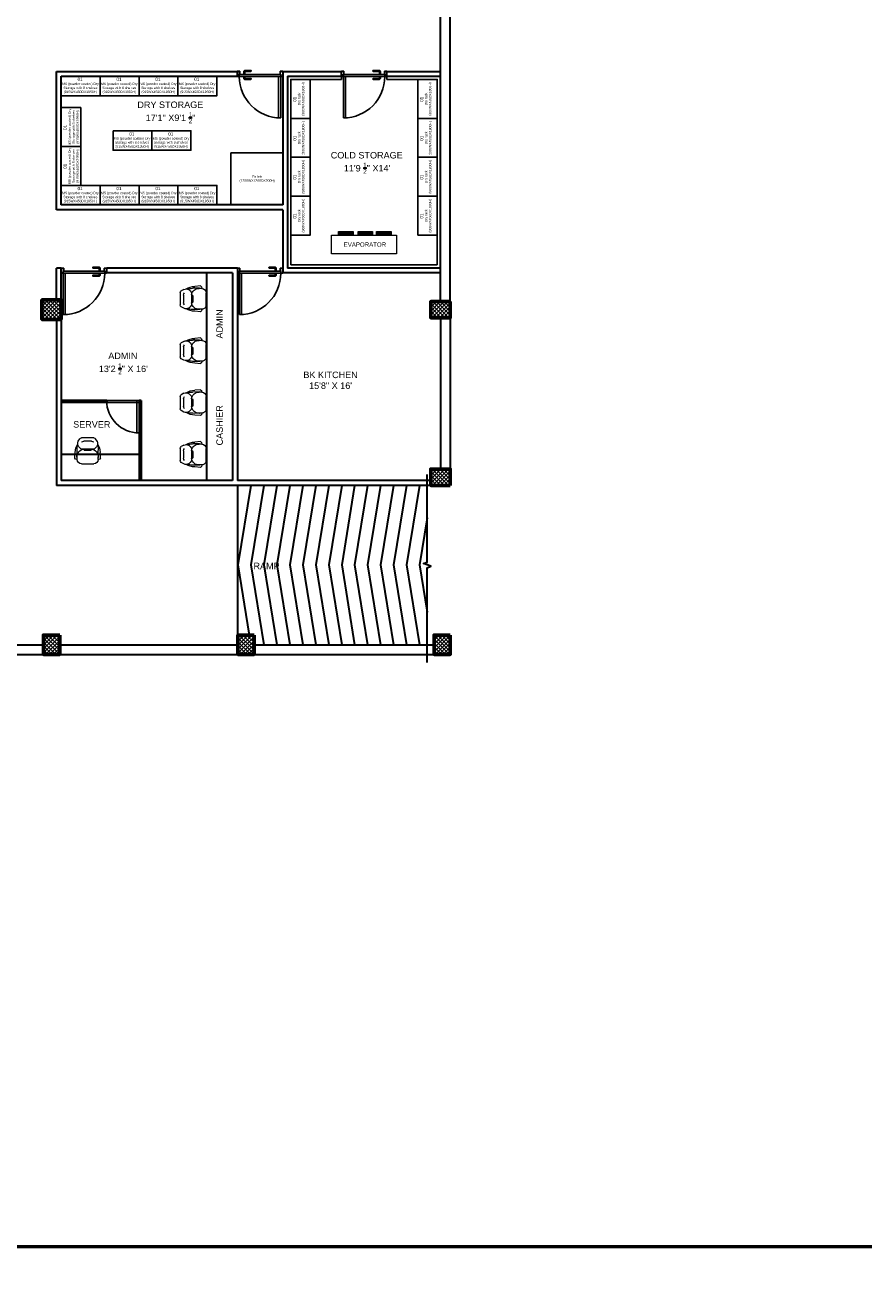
# Model space of a CAD drawing. Header units: inches. Extents: x 704 to 259546, y -107711 to 151004.
# Tile 11 of 256: x 127860 to 128636, y 18268 to 19439. Entities that reach past the tile are written whole.
import ezdxf
from ezdxf.enums import TextEntityAlignment as Align

# ---------------------------------------------------------------- set-up
doc = ezdxf.new("R2010")
doc.units = ezdxf.units.IN
doc.header["$MEASUREMENT"] = 0
for name, pattern in [('AP0200000$0$AP0500G00$0$1', [0]), ('DASHED', [19.05, 12.7, -6.35]), ('DASHED2', [0.375, 0.25, -0.125]), ('HIDDEN2', [0.1875, 0.125, -0.0625])]:
    doc.linetypes.add(name, pattern=pattern)
for name, color, linetype, lineweight in [('0-PIPE SUPPORT', 7, 'Continuous', 0), ('00-ABM  CWS', 200, 'AP0200000$0$AP0500G00$0$1', 0), ('00-GRIDTEXT', 1, 'Continuous', 13), ('EQUIP DIM', 8, 'Continuous', 0), ('EQUIPMENT', 3, 'Continuous', 25), ('kitchen equipment', 3, 'Continuous', 15), ('PD_BRICK WALL_115', 134, 'Continuous', 30), ('PD_COLUMN', 2, 'Continuous', 60), ('PD_DOOR', 42, 'Continuous', 25), ('PD_ELEVATION_03', 80, 'Continuous', 25), ('PD_FURNITURE_LOOSE', 20, 'Continuous', 18), ('PD_HATCH', 45, 'Continuous', 9), ('PP-Waste Pipe', 3, 'Continuous', 25)]:
    doc.layers.add(name, color=color, linetype=linetype, lineweight=lineweight)
for name, color, linetype in [('PD_025_TEXT', 61, 'Continuous'), ('PP BALL VALVE', 7, 'Continuous'), ('PP--DIM', 7, 'Continuous')]:
    doc.layers.add(name, color=color, linetype=linetype)
doc.styles.add('Arial', font='GOTHIC.TTF')
doc.styles.add('DIM_FONT', font='times.ttf', dxfattribs={"width": 0.8})
doc.styles.get("Standard").update_dxf_attribs({"font": 'arial.ttf', "height": 6})
pattern_1 = [(45, (272580.633, 45574.4226), (-1.767766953, 1.767766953), []), (135, (272580.633, 45574.4226), (-1.767766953, -1.767766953), [])]

# ---------------------------------------------------------------- blocks, each defined once
blk = doc.blocks.new('door 1')
at = {"layer": 'PD_DOOR', "color": 8}
for p, q in [((159756, 15338), (159696, 15338)), ((159696, 15338), (159696, 15313)), ((159696, 15313), (159696, 15338)), ((159696, 15338), (159756, 15338)), ((159696, 15213), (159696, 15338)), ((159698, 15313), (159698, 15336)), ((159698, 15336), (159754, 15336)), ((159754, 15336), (159698, 15336)), ((159698, 15336), (159698, 15313)), ((159754, 15336), (159754, 15268)), ((159754, 15268), (159754, 15336)), ((159756, 15266), (159756, 15338)), ((159756, 15338), (159756, 15266)), ((160473, 15356), (160473, 15360)), ((160473, 15360), (160473, 15356)), ((160603, 15360), (160473, 15360)), ((160473, 15360), (160473, 15336)), ((160473, 15360), (160473, 15360)), ((160473, 15335), (160473, 15360)), ((160473, 15335), (160473, 15339)), ((160473, 15339), (160473, 15335)), ((160473, 15336), (160473, 15335)), ((160473, 15335), (160603, 15335)), ((160796, 15338), (160736, 15338)), ((160736, 15338), (160736, 15266)), ((160736, 15266), (160736, 15338)), ((160736, 15338), (160796, 15338)), ((160738, 15268), (160738, 15336)), ((160738, 15336), (160794, 15336)), ((160794, 15336), (160738, 15336)), ((160738, 15336), (160738, 15268)), ((160794, 15336), (160794, 15313)), ((160794, 15313), (160794, 15336)), ((160796, 15313), (160796, 15338)), ((160796, 15338), (160796, 15313)), ((160796, 15338), (160796, 15213)), ((159696, 15313), (159698, 15313)), ((159698, 15313), (159696, 15313)), ((159698, 15238), (159696, 15238)), ((159696, 15238), (159696, 15213)), ((159696, 15213), (159696, 15238)), ((159696, 15238), (159698, 15238)), ((159696, 15213), (159741, 15213)), ((159741, 15213), (159696, 15213)), ((159696, 15213), (159744, 15213)), ((159744, 15213), (159696, 15213)), ((159698, 15215), (159698, 15238)), ((159698, 15238), (159698, 15215)), ((159739, 15215), (159698, 15215)), ((159698, 15215), (159739, 15215)), ((159754, 15268), (159739, 15268)), ((159739, 15268), (159739, 15215)), ((159739, 15215), (159739, 15268)), ((159739, 15268), (159754, 15268)), ((159741, 15213), (159741, 15266)), ((159741, 15266), (159756, 15266)), ((159756, 15266), (159741, 15266)), ((159741, 15266), (159741, 15213)), ((160748, 15263), (159744, 15263)), ((159744, 15263), (159744, 15213)), ((160748, 15263), (159744, 15263)), ((159744, 15263), (159744, 15213)), ((159794, 15213), (159744, 15213)), ((159744, 15213), (159744, 14209)), ((159744, 15213), (160748, 15213)), ((159744, 15213), (159794, 15213)), ((159744, 15213), (159794, 15213)), ((159794, 15213), (159744, 15213)), ((159794, 14209), (159794, 15213)), ((159794, 15213), (160748, 15213)), ((159794, 15213), (160748, 15213)), ((160748, 15213), (159794, 15213)), ((160473, 15165), (160473, 15161)), ((160473, 15161), (160473, 15165)), ((160603, 15165), (160473, 15165)), ((160473, 15165), (160473, 15141)), ((160473, 15165), (160473, 15165)), ((160473, 15140), (160473, 15165)), ((160473, 15144), (160473, 15140)), ((160473, 15140), (160473, 15144)), ((160473, 15141), (160473, 15140)), ((160473, 15140), (160603, 15140)), ((160605, 15273), (160605, 15263)), ((160622, 15273), (160605, 15273)), ((160605, 15273), (160622, 15273)), ((160650, 15263), (160605, 15263)), ((160605, 15263), (160650, 15263)), ((160605, 15213), (160605, 15203)), ((160605, 15213), (160650, 15213)), ((160639, 15213), (160605, 15213)), ((160605, 15203), (160650, 15203)), ((160650, 15203), (160605, 15203)), ((160615, 15323), (160615, 15273)), ((160640, 15273), (160615, 15273)), ((160615, 15273), (160622, 15273)), ((160615, 15203), (160615, 15178)), ((160615, 15203), (160640, 15203)), ((160640, 15203), (160615, 15203)), ((160618, 15268), (160618, 15263)), ((160638, 15268), (160618, 15268)), ((160618, 15268), (160638, 15268)), ((160638, 15263), (160618, 15263)), ((160618, 15263), (160638, 15263)), ((160618, 15213), (160618, 15208)), ((160618, 15213), (160638, 15213)), ((160618, 15213), (160618, 15213)), ((160638, 15213), (160618, 15213)), ((160618, 15208), (160638, 15208)), ((160638, 15208), (160618, 15208)), ((160622, 15273), (160625, 15273)), ((160625, 15273), (160628, 15273)), ((160628, 15273), (160631, 15273)), ((160628, 15273), (160650, 15273)), ((160631, 15273), (160634, 15273)), ((160634, 15273), (160640, 15273)), ((160650, 15273), (160634, 15273)), ((160638, 15263), (160638, 15268)), ((160638, 15208), (160638, 15213)), ((160650, 15213), (160639, 15213)), ((160640, 15273), (160640, 15323)), ((160640, 15178), (160640, 15203)), ((160650, 15263), (160650, 15273)), ((160650, 15203), (160650, 15213)), ((160736, 15266), (160751, 15266)), ((160751, 15266), (160736, 15266)), ((160753, 15268), (160738, 15268)), ((160738, 15268), (160753, 15268)), ((160748, 15213), (160748, 15263)), ((160748, 15263), (160748, 15213)), ((160748, 15213), (160796, 15213)), ((160796, 15213), (160748, 15213)), ((160751, 15266), (160751, 15213)), ((160751, 15213), (160751, 15266)), ((160751, 15213), (160796, 15213)), ((160796, 15213), (160751, 15213)), ((160753, 15215), (160753, 15268)), ((160753, 15268), (160753, 15215)), ((160794, 15215), (160753, 15215)), ((160753, 15215), (160794, 15215)), ((160794, 15313), (160796, 15313)), ((160796, 15313), (160794, 15313)), ((160796, 15238), (160794, 15238)), ((160794, 15238), (160794, 15215)), ((160794, 15215), (160794, 15238)), ((160794, 15238), (160796, 15238)), ((160796, 15213), (160796, 15238)), ((160796, 15238), (160796, 15213)), ((159744, 14209), (159794, 14209))]:
    blk.add_line(p, q, dxfattribs=at)
at = {"layer": 'PD_DOOR', "color": 8, "flags": 128}
for points in [[(160460, 15348), (160460, 15348), (160460, 15349), (160461, 15349), (160461, 15350), (160461, 15350), (160461, 15351), (160461, 15351), (160461, 15352), (160461, 15352), (160461, 15353), (160462, 15353), (160462, 15353), (160462, 15354), (160462, 15354), (160463, 15355), (160463, 15355), (160463, 15356), (160464, 15356), (160464, 15356), (160464, 15357), (160465, 15357), (160465, 15357), (160465, 15358), (160466, 15358), (160466, 15358), (160467, 15358), (160467, 15359), (160467, 15359), (160468, 15359), (160468, 15359), (160469, 15359), (160469, 15360), (160470, 15360), (160470, 15360), (160471, 15360), (160471, 15360), (160472, 15360), (160472, 15360), (160473, 15360), (160473, 15360)], [(160473, 15335), (160472, 15335), (160472, 15335), (160471, 15335), (160471, 15335), (160470, 15335), (160470, 15336), (160469, 15336), (160469, 15336), (160469, 15336), (160468, 15336), (160468, 15336), (160467, 15337), (160467, 15337), (160466, 15337), (160466, 15337), (160465, 15338), (160465, 15338), (160465, 15338), (160464, 15339), (160464, 15339), (160464, 15339), (160463, 15340), (160463, 15340), (160463, 15340), (160462, 15341), (160462, 15341), (160462, 15342), (160462, 15342), (160461, 15343), (160461, 15343), (160461, 15344), (160461, 15344), (160461, 15345), (160461, 15345), (160461, 15346), (160461, 15346), (160460, 15347), (160460, 15347), (160460, 15348), (160460, 15348)], [(160640, 15323), (160640, 15324), (160640, 15326), (160640, 15327), (160640, 15329), (160640, 15330), (160639, 15332), (160639, 15333), (160639, 15334), (160638, 15336), (160637, 15337), (160637, 15339), (160636, 15340), (160635, 15341), (160635, 15343), (160634, 15344), (160633, 15345), (160632, 15346), (160631, 15347), (160630, 15348), (160629, 15350), (160628, 15351), (160627, 15352), (160626, 15352), (160624, 15353), (160623, 15354), (160622, 15355), (160621, 15356), (160619, 15356), (160618, 15357), (160617, 15358), (160615, 15358), (160614, 15359), (160612, 15359), (160611, 15359), (160609, 15360), (160608, 15360), (160606, 15360), (160605, 15360), (160603, 15360), (160603, 15360)], [(160603, 15335), (160603, 15335), (160604, 15335), (160604, 15335), (160605, 15335), (160605, 15335), (160606, 15335), (160606, 15335), (160607, 15335), (160607, 15334), (160608, 15334), (160608, 15334), (160609, 15334), (160609, 15333), (160610, 15333), (160610, 15333), (160610, 15333), (160611, 15332), (160611, 15332), (160612, 15332), (160612, 15331), (160612, 15331), (160613, 15331), (160613, 15330), (160613, 15330), (160613, 15329), (160614, 15329), (160614, 15329), (160614, 15328), (160614, 15328), (160615, 15327), (160615, 15327), (160615, 15326), (160615, 15326), (160615, 15325), (160615, 15325), (160615, 15324), (160615, 15324), (160615, 15323), (160615, 15323), (160615, 15323)], [(160460, 15153), (160460, 15153), (160460, 15154), (160461, 15154), (160461, 15155), (160461, 15155), (160461, 15156), (160461, 15156), (160461, 15157), (160461, 15157), (160461, 15158), (160462, 15158), (160462, 15158), (160462, 15159), (160462, 15159), (160463, 15160), (160463, 15160), (160463, 15161), (160464, 15161), (160464, 15161), (160464, 15162), (160465, 15162), (160465, 15162), (160465, 15163), (160466, 15163), (160466, 15163), (160467, 15163), (160467, 15164), (160467, 15164), (160468, 15164), (160468, 15164), (160469, 15164), (160469, 15165), (160470, 15165), (160470, 15165), (160471, 15165), (160471, 15165), (160472, 15165), (160472, 15165), (160473, 15165), (160473, 15165)], [(160473, 15140), (160472, 15140), (160472, 15140), (160471, 15140), (160471, 15140), (160470, 15140), (160470, 15141), (160469, 15141), (160469, 15141), (160469, 15141), (160468, 15141), (160468, 15141), (160467, 15142), (160467, 15142), (160466, 15142), (160466, 15142), (160465, 15143), (160465, 15143), (160465, 15143), (160464, 15144), (160464, 15144), (160464, 15144), (160463, 15145), (160463, 15145), (160463, 15145), (160462, 15146), (160462, 15146), (160462, 15147), (160462, 15147), (160461, 15148), (160461, 15148), (160461, 15149), (160461, 15149), (160461, 15150), (160461, 15150), (160461, 15151), (160461, 15151), (160460, 15152), (160460, 15152), (160460, 15153), (160460, 15153)], [(160603, 15140), (160604, 15140), (160606, 15140), (160607, 15140), (160609, 15141), (160610, 15141), (160612, 15141), (160613, 15142), (160615, 15142), (160616, 15143), (160618, 15143), (160619, 15144), (160620, 15144), (160622, 15145), (160623, 15146), (160624, 15147), (160625, 15148), (160627, 15148), (160628, 15149), (160629, 15150), (160630, 15152), (160631, 15153), (160632, 15154), (160633, 15155), (160634, 15156), (160634, 15157), (160635, 15159), (160636, 15160), (160637, 15161), (160637, 15163), (160638, 15164), (160638, 15165), (160639, 15167), (160639, 15168), (160640, 15170), (160640, 15171), (160640, 15173), (160640, 15174), (160640, 15176), (160640, 15177), (160640, 15178)], [(160615, 15178), (160615, 15177), (160615, 15177), (160615, 15176), (160615, 15176), (160615, 15175), (160615, 15175), (160615, 15174), (160615, 15174), (160615, 15173), (160614, 15173), (160614, 15172), (160614, 15172), (160614, 15171), (160614, 15171), (160613, 15171), (160613, 15170), (160613, 15170), (160612, 15169), (160612, 15169), (160612, 15169), (160611, 15168), (160611, 15168), (160611, 15168), (160610, 15167), (160610, 15167), (160609, 15167), (160609, 15167), (160608, 15166), (160608, 15166), (160607, 15166), (160607, 15166), (160607, 15166), (160606, 15166), (160606, 15165), (160605, 15165), (160605, 15165), (160604, 15165), (160604, 15165), (160603, 15165), (160603, 15165)]]:
    blk.add_lwpolyline(points, dxfattribs=at)
at = {"layer": 'PD_DOOR', "color": 8}
blk.add_arc((159744, 15213), 1004, 270, 0, dxfattribs=at)
blk = doc.blocks.new('DOOR1')
at = {"color": 8, "xscale": 0.03818181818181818, "yscale": 0.03818181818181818, "zscale": 0.03818181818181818, "rotation": 90}
blk.add_blockref('door 1', (-2370.9, -8406.7), dxfattribs=at)
blk = doc.blocks.new('ABC456')
at = {"color": 8}
for points in [[(0, 119), (36, 119), (36, 101), (0, 101)], [(36, 119), (72, 119), (72, 101), (36, 101)], [(72, 119), (108, 119), (108, 101), (72, 101)], [(108, 119), (144, 119), (144, 101), (108, 101)], [(0, 54), (0, 90), (18, 90), (18, 54)], [(47.9, 68.5), (83.9, 68.5), (83.9, 50.5), (47.9, 50.5)], [(83.9, 68.5), (119.9, 68.5), (119.9, 50.5), (83.9, 50.5)], [(0, 18), (0, 54), (18, 54), (18, 18)], [(157, 48), (205, 48), (205, 0), (157, 0)], [(0, 18), (36, 18), (36, 0), (0, 0)], [(36, 18), (72, 18), (72, 0), (36, 0)], [(72, 18), (108, 18), (108, 0), (72, 0)], [(108, 18), (144, 18), (144, 0), (108, 0)]]:
    blk.add_lwpolyline(points, close=True, dxfattribs=at)
at = {"layer": '00-GRIDTEXT', "color": 8, "ltscale": 50, "style": 'Arial'}
for p in [(17.4, 116.1), (53.4, 116.1), (89.4, 116.1), (125.4, 116.1), (65.3, 65.6), (101.3, 65.6), (17.4, 15.1), (53.4, 15.1), (89.4, 15.1), (125.4, 15.1)]:
    blk.add_text('01', height=3.02, dxfattribs=at).set_placement(p, align=Align.MIDDLE_CENTER)
for p in [(3.5, 71.6), (3.5, 35.6)]:
    blk.add_text('01', height=3.02, rotation=90, dxfattribs=at).set_placement(p, align=Align.MIDDLE_CENTER)
at = {"layer": 'EQUIP DIM', "color": 8, "char_height": 1.83, "width": 35.93, "attachment_point": 1}
for s, insert in [('\\pi1.167;{\\H1.2222x;\\C256;MS (powder coated) Dry \\P\\pi2.3797;Storage with 8 shelves \\P\\pi2.5742;(915WX450DX1950H)}', (-0.4, 113.1)), ('\\pi1.167;{\\H1.2222x;\\C256;MS (powder coated) Dry \\P\\pi2.3797;Storage with 8 shelves \\P\\pi2.5742;(915WX450DX1950H)}', (35.6, 113.1)), ('\\pi1.167;{\\H1.2222x;\\C256;MS (powder coated) Dry \\P\\pi2.3797;Storage with 8 shelves \\P\\pi2.5742;(915WX450DX1950H)}', (71.6, 113.1)), ('\\pi1.167;{\\H1.2222x;\\C256;MS (powder coated) Dry \\P\\pi2.3797;Storage with 8 shelves \\P\\pi2.5742;(915WX450DX1950H)}', (107.6, 113.1)), ('\\pi1.167;{\\H1.2222x;\\C256;MS (powder coated) Dry \\P\\pi2.3797;Storage with 8 shelves \\P\\pi2.5742;(915WX450DX1950H)}', (47.4, 62.6)), ('\\pi1.167;{\\H1.2222x;\\C256;MS (powder coated) Dry \\P\\pi2.3797;Storage with 8 shelves \\P\\pi2.5742;(915WX450DX1950H)}', (83.4, 62.6)), ('\\pi13.457;{\\H1.2222x;\\C256;Pallets\\P\\pi1.7057;(1200WX1200DX200H)}', (163.2, 27.3)), ('\\pi1.167;{\\H1.2222x;\\C256;MS (powder coated) Dry \\P\\pi2.3797;Storage with 8 shelves \\P\\pi2.5742;(915WX450DX1950H)}', (-0.4, 12.1)), ('\\pi1.167;{\\H1.2222x;\\C256;MS (powder coated) Dry \\P\\pi2.3797;Storage with 8 shelves \\P\\pi2.5742;(915WX450DX1950H)}', (35.6, 12.1)), ('\\pi1.167;{\\H1.2222x;\\C256;MS (powder coated) Dry \\P\\pi2.3797;Storage with 8 shelves \\P\\pi2.5742;(915WX450DX1950H)}', (71.6, 12.1)), ('\\pi1.167;{\\H1.2222x;\\C256;MS (powder coated) Dry \\P\\pi2.3797;Storage with 8 shelves \\P\\pi2.5742;(915WX450DX1950H)}', (107.6, 12.1))]:
    blk.add_mtext(s, dxfattribs=dict(at, insert=insert))
at = {"layer": 'EQUIP DIM', "color": 8, "char_height": 1.83, "width": 35.93, "attachment_point": 1, "rotation": 90}
for insert in [(6.5, 53.8), (6.5, 17.8)]:
    blk.add_mtext('\\pi1.167;{\\H1.2222x;\\C256;MS (powder coated) Dry \\P\\pi2.3797;Storage with 8 shelves \\P\\pi2.5742;(915WX450DX1950H)}', dxfattribs=dict(at, insert=insert))
blk = doc.blocks.new('A$C0BC649BA')
at = {"linetype": 'ByBlock', "lineweight": 0, "ltscale": 10, "transparency": 33554687}
h = blk.add_hatch(dxfattribs=at)
h.set_pattern_fill('PLAST', color=8, scale=100, angle=-360)
h.set_pattern_definition([(2e-12, (-449297.5, -62761.5), (-1e-12, 25), []), (2e-12, (-449297.5, -62758.375), (-1e-12, 25), []), (2e-12, (-449297.5, -62755.25), (-1e-12, 25), [])])
h.paths.add_polyline_path([(158, 512), (158, 427), (490, 427), (490, 512)])
h.paths.add_polyline_path([(606, 512), (606, 427), (937, 427), (937, 512)])
at = {"linetype": 'DASHED', "lineweight": 0, "ltscale": 10, "transparency": 33554687}
h = blk.add_hatch(dxfattribs=at)
h.set_pattern_fill('PLAST', color=8, scale=100, angle=-360)
h.set_pattern_definition([(2e-12, (321186.498, 26368), (-1e-12, 25), []), (2e-12, (321186.498, 26371.126), (-1e-12, 25), []), (2e-12, (321186.498, 26374.25), (-1e-12, 25), [])])
h.paths.add_polyline_path([(1358, 427), (1358, 512), (1026, 512), (1026, 427)])
at = {"color": 8, "linetype": 'ByBlock', "lineweight": 0, "ltscale": 10}
for points in [[(0, 0), (0, 427), (1482, 427), (1482, 0)], [(158, 427), (158, 512), (490, 512), (490, 427)], [(606, 427), (606, 512), (937, 512), (937, 427)], [(1026, 427), (1026, 512), (1358, 512), (1358, 427)]]:
    blk.add_lwpolyline(points, close=True, dxfattribs=at)
at = {"color": 8, "lineweight": 0}
blk.add_text('EVAPORATOR   ', height=100, rotation=360, dxfattribs=at).set_placement((275, 161))
blk = doc.blocks.new('ABC476')
at = {"color": 8}
for points in [[(-67.8, 125.3), (-67.8, 161.3), (-49.8, 161.3), (-49.8, 125.3)], [(49.8, 125.3), (49.8, 161.3), (67.8, 161.3), (67.8, 125.3)], [(-67.8, 89.3), (-67.8, 125.3), (-49.8, 125.3), (-49.8, 89.3)], [(49.8, 89.3), (49.8, 125.3), (67.8, 125.3), (67.8, 89.3)], [(-67.8, 53.3), (-67.8, 89.3), (-49.8, 89.3), (-49.8, 53.3)], [(49.8, 53.3), (49.8, 89.3), (67.8, 89.3), (67.8, 53.3)], [(-67.8, 17.3), (-67.8, 53.3), (-49.8, 53.3), (-49.8, 17.3)], [(49.8, 17.3), (49.8, 53.3), (67.8, 53.3), (67.8, 17.3)]]:
    blk.add_lwpolyline(points, close=True, dxfattribs=at)
at = {"color": 8, "xscale": 0.04049949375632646, "yscale": 0.04049949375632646, "zscale": 0.04049949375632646}
blk.add_blockref('A$C0BC649BA', (-30, 0), dxfattribs=at)
at = {"layer": '00-GRIDTEXT', "color": 8, "ltscale": 50, "style": 'Arial'}
for p in [(-64.2, 142.9), (53.3, 142.9), (-64.2, 106.9), (53.3, 106.9), (-64.2, 70.9), (53.3, 70.9), (-64.2, 34.9), (53.3, 34.9)]:
    blk.add_text('01', height=3.02, rotation=90, dxfattribs=at).set_placement(p, align=Align.MIDDLE_CENTER)
at = {"layer": 'EQUIP DIM', "color": 8, "char_height": 1.83, "width": 35.93, "attachment_point": 1, "rotation": 90}
for insert in [(-61.2, 125.1), (56.3, 125.1), (-61.2, 89.1), (56.3, 89.1), (-61.2, 53.1), (56.3, 53.1), (-61.2, 17.1), (56.3, 17.1)]:
    blk.add_mtext('\\pi12.277;{\\H1.2222x;\\C256;Dry rack \\P\\pi2.5745;(900WX450DX1800H)}', dxfattribs=dict(at, insert=insert))
blk = doc.blocks.new('DFRTGG')
at = {"layer": 'EQUIPMENT', "color": 8, "linetype": 'Continuous', "ltscale": 10}
blk.add_lwpolyline([(1858178, 611113), (1858178, 610213), (1858628, 610213), (1858628, 611113)], close=True, dxfattribs=at)
at = {"layer": '00-GRIDTEXT', "color": 8, "ltscale": 50, "style": 'Arial'}
blk.add_text('01', height=75.6, rotation=0.0006, dxfattribs=at).set_placement((1858545, 611028), align=Align.MIDDLE_CENTER)
at = {"layer": 'EQUIP DIM', "color": 8, "insert": (1858256, 610364), "char_height": 45, "width": 612.81, "attachment_point": 1, "rotation": 90}
blk.add_mtext('\\pi68.245;{\\H1.2222x;\\C256;Pot wash rack \\P\\pi-72.125;(900WX450DX1800H)}', dxfattribs=at)
blk = doc.blocks.new('SINK 510')
at = {"layer": 'EQUIPMENT', "color": 8, "lineweight": 0}
for p, q in [((168041, 33386), (168174, 33252)), ((168174, 33209), (168041, 33075)), ((168351, 33386), (168218, 33252)), ((168218, 33209), (168351, 33075))]:
    blk.add_line(p, q, dxfattribs=at)
at = {"layer": 'EQUIPMENT', "color": 8, "lineweight": 13}
blk.add_lwpolyline([(168421, 32956), (167971, 32956, -0.414214), (167921, 33005), (167921, 33456, -0.414214), (167971, 33506), (168421, 33506, -0.414214), (168471, 33456), (168471, 33005, -0.414214)], format="xyb", close=True, dxfattribs=at)
at = {"layer": 'EQUIPMENT', "color": 8, "lineweight": 0}
blk.add_lwpolyline([(168421, 32965), (167971, 32965, -0.414214), (167931, 33005), (167931, 33456, -0.414214), (167971, 33496), (168421, 33496, -0.414214), (168461, 33456), (168461, 33005, -0.414214)], format="xyb", close=True, dxfattribs=at)
at = {"layer": 'EQUIPMENT', "color": 8, "linetype": 'HIDDEN2', "lineweight": 0}
blk.add_lwpolyline([(167941, 33486), (167941, 32975), (168451, 32975), (168451, 33486)], close=True, dxfattribs=at)
for points in [[(167968, 33391), (168421, 33391)], [(167968, 33306), (168421, 33306)], [(167968, 33221), (168421, 33221)], [(168000, 33486), (168000, 32975)], [(168090, 33486), (168090, 32975)], [(168181, 33486), (168181, 32975)], [(168271, 33486), (168271, 32975)], [(168361, 33486), (168361, 32975)], [(167968, 33136), (168421, 33136)], [(167968, 33051), (168421, 33051)]]:
    blk.add_lwpolyline(points, dxfattribs=at)
at = {"layer": 'EQUIPMENT', "color": 8, "linetype": 'HIDDEN2'}
blk.add_lwpolyline([(168451, 33486), (168451, 32975)], dxfattribs=at)
at = {"layer": 'EQUIPMENT', "color": 8, "lineweight": 0}
for radius in [31, 26.3]:
    blk.add_circle((168196, 33231), radius, dxfattribs=at)
blk = doc.blocks.new('sfv')
at = {"layer": 'EQUIPMENT', "color": 8, "linetype": 'Continuous'}
for p, q in [((-10910, -25960), (-10910, -25956)), ((-10905, -25971), (-10905, -25960)), ((-10905, -26015), (-10905, -25971)), ((-10905, -26199), (-10905, -26015)), ((-10883, -25960), (-10883, -25971)), ((-10883, -25971), (-10883, -26015)), ((-10883, -26015), (-10883, -26199)), ((-10878, -25956), (-10878, -25960)), ((-10982, -26249), (-10982, -26212)), ((-10974, -26206), (-10946, -26211)), ((-10974, -26255), (-10974, -26206)), ((-10946, -26250), (-10974, -26255)), ((-10946, -26250), (-10946, -26211)), ((-10944, -26247), (-10944, -26214)), ((-10942, -26218), (-10924, -26218)), ((-10942, -26243), (-10942, -26218)), ((-10924, -26243), (-10942, -26243)), ((-10924, -26243), (-10924, -26218)), ((-10913, -26178), (-10919, -26150)), ((-10919, -26150), (-10905, -26150)), ((-10913, -26143), (-10905, -26143)), ((-10913, -26178), (-10905, -26178)), ((-10911, -26180), (-10905, -26180)), ((-10907, -26200), (-10907, -26183)), ((-10907, -26183), (-10905, -26183)), ((-10907, -26200), (-10905, -26200)), ((-10905, -26230), (-10905, -26199)), ((-10883, -26143), (-10876, -26143)), ((-10883, -26150), (-10869, -26150)), ((-10883, -26178), (-10875, -26178)), ((-10883, -26180), (-10878, -26180)), ((-10883, -26183), (-10882, -26183)), ((-10883, -26199), (-10883, -26230)), ((-10883, -26200), (-10882, -26200)), ((-10882, -26183), (-10882, -26200)), ((-10869, -26150), (-10875, -26178)), ((-10864, -26218), (-10847, -26218)), ((-10864, -26218), (-10864, -26243)), ((-10847, -26243), (-10864, -26243)), ((-10847, -26218), (-10847, -26243)), ((-10844, -26214), (-10844, -26247)), ((-10842, -26211), (-10814, -26206)), ((-10842, -26211), (-10842, -26250)), ((-10814, -26255), (-10842, -26250)), ((-10814, -26206), (-10814, -26255)), ((-10807, -26212), (-10807, -26249))]:
    blk.add_line(p, q, dxfattribs=at)
for points in [[(-10905, -25971), (-10906, -25971), (-10907, -25969), (-10909, -25967), (-10910, -25965), (-10910, -25963), (-10910, -25960), (-10910, -25958), (-10910, -25955), (-10909, -25953), (-10908, -25951), (-10906, -25949), (-10905, -25947), (-10903, -25946), (-10900, -25945), (-10898, -25944), (-10895, -25944), (-10893, -25944), (-10891, -25944), (-10888, -25945), (-10886, -25946), (-10884, -25947), (-10882, -25949), (-10881, -25951), (-10879, -25953), (-10879, -25955), (-10878, -25958), (-10878, -25960), (-10878, -25963), (-10879, -25965), (-10880, -25967), (-10881, -25969), (-10883, -25971), (-10883, -25971)], [(-10883, -26015), (-10883, -26015), (-10884, -26015), (-10885, -26016), (-10886, -26016), (-10887, -26016), (-10889, -26016), (-10891, -26017), (-10893, -26017), (-10895, -26017), (-10897, -26017), (-10899, -26016), (-10901, -26016), (-10903, -26016), (-10904, -26016), (-10905, -26015), (-10905, -26015), (-10905, -26015)], [(-10883, -26199), (-10883, -26200), (-10884, -26200), (-10885, -26200), (-10886, -26201), (-10887, -26201), (-10889, -26201), (-10891, -26201), (-10893, -26201), (-10895, -26201), (-10897, -26201), (-10899, -26201), (-10901, -26201), (-10903, -26201), (-10904, -26200), (-10905, -26200), (-10905, -26200), (-10905, -26199)]]:
    blk.add_lwpolyline(points, dxfattribs=at)
for centre, radius, start, end in [((-10895, -25956), 15.8, 145.6855, 179.9516), ((-10894, -25956), 16.2, 45.433, 145.8895), ((-10894, -25956), 16.4, 33.4887, 145.4972), ((-10894, -25961), 11.3, 0.6851, 179.3149), ((-10894, -25971), 11.3, 0.6851, 179.3149), ((-10894, -25956), 15.8, 0.0295, 33.2904), ((-10975, -26212), 6.25, 78.6901, 180), ((-10975, -26249), 6.25, 180, 281.3099), ((-10947, -26214), 2.5, 0, 78.6901), ((-10947, -26247), 2.5, 281.3099, 0), ((-10942, -26215), 2.5, 180, 270), ((-10942, -26245), 2.5, 90, 180), ((-10894, -26230), 43.8, 106.6015, 163.3985), ((-10894, -26230), 43.8, 196.6015, 343.3985), ((-10894, -26230), 32.5, 112.6199, 157.3801), ((-10894, -26230), 29.5, 112.4264, 270), ((-10894, -26230), 32.5, 202.6199, 270), ((-10913, -26149), 6.25, 90, 191.3099), ((-10911, -26178), 2.5, 191.3099, 270), ((-10894, -26230), 18.5, 127.3515, 0), ((-10909, -26183), 2.5, 0, 90), ((-10894, -26230), 11.3, 180, 0), ((-10894, -26230), 29.5, 270, 67.5736), ((-10894, -26230), 32.5, 270, 337.3801), ((-10894, -26230), 18.5, 0, 52.6485), ((-10879, -26183), 2.5, 90, 180), ((-10894, -26230), 43.8, 16.6015, 73.3985), ((-10894, -26230), 32.5, 22.6199, 67.3801), ((-10878, -26178), 2.5, 270, 348.6901), ((-10876, -26149), 6.25, 348.6901, 90), ((-10847, -26215), 2.5, 270, 0), ((-10847, -26245), 2.5, 0, 90), ((-10842, -26214), 2.5, 101.3099, 180), ((-10842, -26247), 2.5, 180, 258.6901), ((-10813, -26212), 6.25, 0, 101.3099), ((-10813, -26249), 6.25, 258.6901, 0)]:
    blk.add_arc(centre, radius, start, end, dxfattribs=at)
blk = doc.blocks.new('FTRRHRH')
at = {"layer": 'EQUIPMENT', "color": 8, "linetype": 'Continuous', "ltscale": 10}
for points in [[(1796545, 467775), (1796545, 467790), (1796515, 467790), (1796504, 467745), (1796503, 467311), (1796523, 467287), (1796743, 467287), (1796963, 467287), (1796984, 467311), (1796983, 467745), (1796972, 467790), (1796942, 467790), (1796942, 467775)], [(1796504, 467670), (1796516, 467749), (1796516, 467790)], [(1796571, 467787), (1796571, 467841), (1796578, 467841), (1796584, 467841), (1796584, 467789)], [(1796584, 467830), (1796703, 467830)], [(1796584, 467811), (1796703, 467811)], [(1796775, 467830), (1796743, 467830), (1796711, 467830)], [(1796775, 467811), (1796743, 467811), (1796711, 467811)], [(1796775, 467799), (1796743, 467799), (1796711, 467799)], [(1796903, 467830), (1796784, 467830)], [(1796903, 467811), (1796784, 467811)], [(1796916, 467787), (1796916, 467841), (1796909, 467841), (1796903, 467841), (1796903, 467789)], [(1796983, 467670), (1796971, 467749), (1796971, 467790)], [(1796530, 467459), (1796560, 467470)], [(1796540, 467372), (1796589, 467391)], [(1796558, 467475), (1796572, 467480), (1796605, 467393), (1796590, 467387), (1796558, 467475)], [(1796929, 467475), (1796915, 467480), (1796882, 467393), (1796897, 467387), (1796929, 467475)], [(1796947, 467372), (1796898, 467391)], [(1796957, 467459), (1796927, 467470)]]:
    blk.add_lwpolyline(points, dxfattribs=at)
for points in [[(1796578, 467768, 0.297961), (1796528, 467718, 0.042051), (1796518, 467633, -0.003698), (1796514, 467529, 0.060574), (1796527, 467366, 0.367426), (1796594, 467309), (1796743, 467309), (1796893, 467309, 0.367426), (1796960, 467366, 0.060574), (1796972, 467529, -0.003698), (1796968, 467633, 0.042051), (1796959, 467718, 0.297961), (1796909, 467768)], [(1796703, 467789), (1796584, 467789), (1796578, 467789, 0.169802), (1796516, 467749)], [(1796852, 467646), (1796909, 467702), (1796909, 467841), (1796909, 467768, 0.002183), (1796743, 467774, 0.002183), (1796578, 467768), (1796578, 467841), (1796578, 467702), (1796634, 467646)], [(1796784, 467789), (1796903, 467789), (1796909, 467789, -0.169802), (1796971, 467749)], [(1796574, 467475, -0.269888), (1796603, 467470), (1796615, 467444)], [(1796604, 467397), (1796604, 467397, 0.32068), (1796622, 467424)], [(1796883, 467397), (1796883, 467397, -0.32068), (1796865, 467424)], [(1796913, 467475, 0.269888), (1796884, 467470), (1796872, 467444)]]:
    blk.add_lwpolyline(points, format="xyb", dxfattribs=at)
for points in [[(1796743, 467755), (1796909, 467755, -0.218041), (1796946, 467705, -0.049803), (1796957, 467595), (1796957, 467463, -0.075378), (1796943, 467356, -0.243539), (1796905, 467328, -0.021943), (1796743, 467321, -0.021943), (1796582, 467328, -0.243539), (1796544, 467356, -0.075378), (1796530, 467463), (1796530, 467595, -0.049803), (1796541, 467705, -0.218041), (1796578, 467755)], [(1796653, 467668), (1796835, 467668, -0.414214), (1796873, 467629), (1796873, 467447, -0.414214), (1796835, 467409), (1796653, 467409, -0.414214), (1796614, 467447), (1796614, 467629, -0.414214)], [(1796656, 467656), (1796828, 467656, -0.414214), (1796859, 467625), (1796859, 467453, -0.414214), (1796828, 467422), (1796656, 467422, -0.414214), (1796626, 467453), (1796626, 467625, -0.414214)], [(1796639, 467560), (1796844, 467560, -0.414214), (1796850, 467554), (1796850, 467523, -0.414214), (1796844, 467517), (1796639, 467517, -0.414214), (1796633, 467523), (1796633, 467554, -0.414214)]]:
    blk.add_lwpolyline(points, format="xyb", close=True, dxfattribs=at)
for points in [[(1796703, 467844), (1796711, 467844), (1796711, 467789), (1796703, 467789)], [(1796784, 467844), (1796775, 467844), (1796775, 467789), (1796784, 467789)]]:
    blk.add_lwpolyline(points, close=True, dxfattribs=at)
blk = doc.blocks.new('A$C40DC2A97')
at = {"layer": 'EQUIPMENT', "color": 8}
for p, q in [((930, 0), (2428, -300)), ((930, -300), (2428, 0)), ((2428, 0), (3628, -300)), ((2428, -300), (3628, 0))]:
    blk.add_line(p, q, dxfattribs=at)
for points in [[(930, -300), (2428, -300), (2428, 0), (930, 0)], [(2428, -696), (2428, 0), (930, 0), (930, -696)], [(2408, -675), (2408, -21), (950, -21), (950, -675)], [(3628, 0), (2428, 0), (2428, -696), (3628, -696)], [(2428, -300), (3628, -300), (3628, 0), (2428, 0)]]:
    blk.add_lwpolyline(points, close=True, dxfattribs=at)
at = {"layer": 'EQUIPMENT', "color": 8, "linetype": 'DASHED2'}
blk.add_lwpolyline([(3573, -84), (3123, -84), (3123, -534), (3573, -534)], close=True, dxfattribs=at)
at = {"layer": 'EQUIPMENT', "color": 8, "linetype": 'Continuous', "ltscale": 10}
blk.add_lwpolyline([(3028, -2119), (3628, -2119), (3628, -1519), (3028, -1519)], close=True, dxfattribs=at)
at = {"layer": 'EQUIPMENT', "color": 8}
blk.add_circle((3348, -319), 51.9, dxfattribs=at)
for p in [(-1858178, -611113), (-1858178, -612013), (-1858178, -612913), (-1858178, -613813), (-1856682, -613912)]:
    blk.add_blockref('DFRTGG', p, dxfattribs=at)
for name, p, xscale, yscale, zscale, rotation in [('SINK 510', (137838, 26956), 0.8127174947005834, 0.8127174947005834, 0.8127174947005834, 180.1398734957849), ('sfv', (12558, -27166), -1.034709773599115, 1.034709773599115, 1.034709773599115, 180.139873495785), ('SINK 510', (138309, 26958), 0.8127174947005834, 0.8127174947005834, 0.8127174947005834, 180.1398734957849), ('sfv', (13026, -27162), -1.034709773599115, 1.034709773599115, 1.034709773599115, 180.139873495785), ('SINK 510', (-134480, 26956), -0.8127174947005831, 0.8127174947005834, 0.8127174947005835, 179.8600141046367), ('sfv', (13496, -27164), -1.034709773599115, 1.034709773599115, 1.034709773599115, 180.139873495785)]:
    blk.add_blockref(name, p, dxfattribs=dict(at, xscale=xscale, yscale=yscale, zscale=zscale, rotation=rotation))
at = {"layer": 'EQUIPMENT', "color": 8, "rotation": 270}
blk.add_blockref('DFRTGG', (-609621, 1854654), dxfattribs=at)
at = {"layer": 'kitchen equipment', "color": 8, "linetype": 'Continuous', "xscale": 1.016, "yscale": 1.016, "zscale": 1.016, "rotation": 270.0169411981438}
blk.add_blockref('FTRRHRH', (-472227, 1824148), dxfattribs=at)
at = {"layer": '00-GRIDTEXT', "color": 8, "ltscale": 50, "style": 'Arial'}
for s, p in [('02A', (1560, -232)), ('03A', (2957, -232)), ('02', (1138, -627)), ('03', (3372, -627)), ('04', (3319, -1603))]:
    blk.add_text(s, height=75.6, rotation=0.0006, dxfattribs=at).set_placement(p, align=Align.MIDDLE_CENTER)
at = {"layer": 'EQUIP DIM', "color": 8, "attachment_point": 1}
for s, insert, char_height, width, rotation in [('\\pi71.698;{\\H1.2222x;\\C256;3 Bowl Sink for \\P\\pi165.87;Dishwash  \\P\\pi-51.695;(1500WX700DX850H)}', (1372, -431), 45, 653.66, 359.8003), ('\\pi18.48;{\\H1.2222x;\\C256;Dirty Dish Landing \\P\\pi-51.695;(1200WX700DX850H)}', (2481, -530), 45, 653.66, 359.8003), ('\\pi88.787;{\\H1.2222x;\\C256;Dustbin below\\P\\pi34.61;\\H0.81818x;(450WX450DX750H)}', (3029, -371), 45, 653.66, 359.8003), ('{\\H1.22222x;\\C256;Dustbin\\PAS/SEL.}', (3203, -1136), 45.72, 363.56, 359.4794)]:
    blk.add_mtext(s, dxfattribs=dict(at, insert=insert, char_height=char_height, width=width, rotation=rotation))
at = {"layer": 'EQUIP DIM', "color": 8, "insert": (3024, -1738), "char_height": 45, "width": 596.72, "attachment_point": 1}
blk.add_mtext('\\pi80.745;{\\H1.2222x;\\C256;SS Chemical \\P\\pi58.366;Cabinet with 5 \\P\\pi170.77;shelves}', dxfattribs=at)
blk = doc.blocks.new('AP2021')
at = {"color": 8, "lineweight": 9}
for p, q in [((-144, 610), (144, 610)), ((-254, 154), (-250, 314)), ((-221, 529), (-187, 586)), ((-92, 344), (92, 344)), ((-92, 344), (-92, 334)), ((-89, 530), (89, 530)), ((-72, 314), (72, 314)), ((92, 344), (92, 334)), ((221, 529), (187, 586)), ((254, 154), (250, 314)), ((-305, 130), (-292, 268)), ((-255, 100), (-245, 100)), ((-249, 150), (-245, 150)), ((-245, 100), (-245, 160)), ((145, 0), (-145, 0)), ((245, 100), (245, 160)), ((249, 150), (245, 150)), ((255, 100), (245, 100)), ((305, 130), (292, 268))]:
    blk.add_line(p, q, dxfattribs=at)
for centre, radius, start, end in [((-144, 560), 50, 90, 148.6894), ((144, 560), 50, 31.3106, 90), ((97, 269), 389, 148.2888, 180.2074), ((164, 319), 414, 162.4, 180.0981), ((-75, 174), 171, 95.8834, 184.5751), ((-104, 473), 130, 154.5277, 275.2851), ((-93, 448), 81.9, 87.541, 127.3766), ((-72, 334), 20, 180, 270), ((72, 334), 20, 270, 0), ((93, 448), 81.9, 52.6234, 92.459), ((104, 473), 130, 264.7149, 25.4723), ((75, 174), 171, 355.4249, 84.1166), ((-164, 319), 414, 359.9019, 17.6), ((-97, 269), 389, 359.7926, 31.7112), ((-257, 153), 52.8, 205.4922, 272.5802), ((-249, 155), 5, 178.2759, 270), ((-145, 100), 100, 180, 270), ((145, 100), 100, 270, 0), ((249, 155), 5, 270, 1.7241), ((257, 153), 52.8, 267.4198, 334.5078)]:
    blk.add_arc(centre, radius, start, end, dxfattribs=at)
blk = doc.blocks.new('BASEMENT')
at = {"layer": 'PD_HATCH'}
h = blk.add_hatch(dxfattribs=at)
h.set_pattern_fill('ANSI37', color=8, scale=20)
h.set_pattern_definition(pattern_1)
h.paths.add_polyline_path([(127893.4, 19166.9), (127893.4, 19184.9), (127875.4, 19184.9), (127875.4, 19166.9)])
h = blk.add_hatch(dxfattribs=at)
h.set_pattern_fill('ANSI37', color=8, scale=20)
h.set_pattern_definition(pattern_1)
h.paths.add_polyline_path([(128253.4, 19183.4), (128253.4, 19168.4), (128235.4, 19168.4), (128235.4, 19183.4)])
h = blk.add_hatch(dxfattribs=at)
h.set_pattern_fill('ANSI37', color=8, scale=20)
h.set_pattern_definition(pattern_1)
h.paths.add_polyline_path([(128253.4, 19013.4), (128253.4, 19028.4), (128235.4, 19028.4), (128235.4, 19013.4)])
h = blk.add_hatch(dxfattribs=at)
h.set_pattern_fill('ANSI37', color=8, scale=20)
h.set_pattern_definition(pattern_1)
h.paths.add_polyline_path([(127891.9, 18856.9), (127876.9, 18856.9), (127876.9, 18874.9), (127891.9, 18874.9)])
h = blk.add_hatch(dxfattribs=at)
h.set_pattern_fill('ANSI37', color=8, scale=20)
h.set_pattern_definition(pattern_1)
h.paths.add_polyline_path([(128071.9, 18856.9), (128056.9, 18856.9), (128056.9, 18874.9), (128071.9, 18874.9)])
h = blk.add_hatch(dxfattribs=at)
h.set_pattern_fill('ANSI37', color=8, scale=20)
h.set_pattern_definition(pattern_1)
h.paths.add_polyline_path([(128253.4, 18856.9), (128238.4, 18856.9), (128238.4, 18874.9), (128253.4, 18874.9)])
at = {"layer": 'EQUIPMENT', "color": 8}
for p, q in [((128105.9, 19388.9), (128152.6, 19388.9)), ((128105.9, 19388.9), (128105.9, 19217.4)), ((128152.6, 19388.9), (128152.6, 19391.9)), ((128194.6, 19388.9), (128194.6, 19391.9)), ((128194.6, 19388.9), (128241.4, 19388.9)), ((128241.4, 19217.4), (128241.4, 19388.9)), ((128241.4, 19217.4), (128105.9, 19217.4))]:
    blk.add_line(p, q, dxfattribs=at)
at = {"layer": 'PD_BRICK WALL_115', "color": 8, "lineweight": 30}
for p, q in [((128244.4, 19183.4), (128244.4, 19478.4)), ((128253.4, 19183.4), (128253.4, 19478.4)), ((127888.9, 19396.4), (128056.4, 19396.4)), ((127888.9, 19268.4), (127888.9, 19396.4)), ((127893.4, 19391.9), (128056.4, 19391.9)), ((127893.4, 19272.9), (127893.4, 19391.9)), ((128056.4, 19396.4), (128056.4, 19391.9)), ((128098.4, 19396.4), (128098.4, 19272.9)), ((128098.4, 19396.4), (128152.6, 19396.4)), ((128102.9, 19391.9), (128102.9, 19214.4)), ((128102.9, 19391.9), (128152.6, 19391.9)), ((128152.6, 19391.9), (128152.6, 19396.4)), ((128194.6, 19391.9), (128194.6, 19396.4)), ((128194.6, 19396.4), (128244.4, 19396.4)), ((128194.6, 19391.9), (128244.4, 19391.9)), ((128098.4, 19272.9), (127893.4, 19272.9)), ((128098.4, 19268.4), (127888.9, 19268.4)), ((128098.4, 19268.4), (128098.4, 19209.9)), ((127888.9, 19184.9), (127888.9, 19214.4)), ((127893.4, 19214.4), (127888.9, 19214.4)), ((127893.4, 19184.9), (127893.4, 19214.4)), ((127935.4, 19209.9), (127935.4, 19214.4)), ((128056.4, 19214.4), (127935.4, 19214.4)), ((128056.4, 19214.4), (128056.4, 19017.9)), ((128244.4, 19214.4), (128102.9, 19214.4)), ((128051.9, 19209.9), (127935.4, 19209.9)), ((128051.9, 19209.9), (128051.9, 19017.9)), ((128244.4, 19209.9), (128098.4, 19209.9)), ((127888.9, 19166.9), (127888.9, 19013.4)), ((127893.4, 19166.9), (127893.4, 19017.9)), ((128244.4, 19168.4), (128244.4, 19028.4)), ((128253.4, 19168.4), (128253.4, 19028.4)), ((128235.4, 19013.4), (127888.9, 19013.4)), ((128051.9, 19017.9), (127893.4, 19017.9)), ((128235.4, 19017.9), (128056.4, 19017.9)), ((127707.4, 18865.9), (127876.9, 18865.9)), ((127891.9, 18865.9), (128056.9, 18865.9)), ((128071.9, 18865.9), (128238.4, 18865.9)), ((127707.4, 18856.9), (127876.9, 18856.9)), ((127891.9, 18856.9), (128056.9, 18856.9)), ((128071.9, 18856.9), (128238.4, 18856.9))]:
    blk.add_line(p, q, dxfattribs=at)
at = {"layer": 'PD_COLUMN', "color": 8}
for points in [[(127893.4, 19166.9), (127893.4, 19184.9), (127875.4, 19184.9), (127875.4, 19166.9)], [(128253.4, 19183.4), (128253.4, 19168.4), (128235.4, 19168.4), (128235.4, 19183.4)], [(128253.4, 19013.4), (128253.4, 19028.4), (128235.4, 19028.4), (128235.4, 19013.4)], [(127891.9, 18874.9), (127876.9, 18874.9), (127876.9, 18856.9), (127891.9, 18856.9)], [(128071.9, 18874.9), (128056.9, 18874.9), (128056.9, 18856.9), (128071.9, 18856.9)], [(128253.4, 18874.9), (128238.4, 18874.9), (128238.4, 18856.9), (128253.4, 18856.9)]]:
    blk.add_lwpolyline(points, close=True, dxfattribs=at)
at = {"layer": 'PD_DOOR', "color": 8, "ltscale": 25}
for points in [[(127965.4, 19091.9), (127965.4, 19089.9), (127935.4, 19089.9), (127935.4, 19091.9)], [(127963.4, 19091.9), (127965.4, 19091.9), (127965.4, 19061.9), (127963.4, 19061.9)]]:
    blk.add_lwpolyline(points, close=True, dxfattribs=at)
blk.add_arc((127965.4, 19091.9), 30, 180, 270, dxfattribs=at)
at = {"layer": 'PD_ELEVATION_03', "color": 8, "lineweight": 30}
for p, q in [((127935.4, 19091.9), (127893.4, 19091.9)), ((127935.4, 19089.9), (127893.4, 19089.9)), ((127935.4, 19091.9), (127935.4, 19089.9)), ((127965.4, 19091.9), (127965.4, 19017.9)), ((127967.4, 19091.9), (127965.4, 19091.9)), ((127967.4, 19091.9), (127967.4, 19017.9))]:
    blk.add_line(p, q, dxfattribs=at)
at = {"layer": 'PD_FURNITURE_LOOSE', "color": 8, "lineweight": 30}
for p, q in [((128027.9, 19209.9), (128027.9, 19017.9)), ((127965.4, 19041.9), (127893.4, 19041.9)), ((128056.9, 18874.9), (128056.9, 19013.4))]:
    blk.add_line(p, q, dxfattribs=at)
for points in [[(128231.9, 18849.6), (128231.9, 18937.2), (128235.4, 18938.5), (128228.5, 18941), (128231.9, 18942.2), (128231.9, 19023.5)], [(128068.9, 19013.4), (128056.9, 18939.7), (128067.4, 18874.9)], [(128080.9, 19013.4), (128068.9, 18939.7), (128080.9, 18865.9)], [(128092.9, 19013.4), (128080.9, 18939.7), (128092.9, 18865.9)], [(128104.9, 19013.4), (128092.9, 18939.7), (128104.9, 18865.9)], [(128116.9, 19013.4), (128104.9, 18939.7), (128116.9, 18865.9)], [(128128.9, 19013.4), (128116.9, 18939.7), (128128.9, 18865.9)], [(128140.9, 19013.4), (128128.9, 18939.7), (128140.9, 18865.9)], [(128152.9, 19013.4), (128140.9, 18939.7), (128152.9, 18865.9)], [(128164.9, 19013.4), (128152.9, 18939.7), (128164.9, 18865.9)], [(128176.9, 19013.4), (128164.9, 18939.7), (128176.9, 18865.9)], [(128188.9, 19013.4), (128176.9, 18939.7), (128188.9, 18865.9)], [(128200.9, 19013.4), (128188.9, 18939.7), (128200.9, 18865.9)], [(128212.9, 19013.4), (128200.9, 18939.7), (128212.9, 18865.9)], [(128224.9, 19013.4), (128212.9, 18939.7), (128224.9, 18865.9)], [(128231.9, 18983.3), (128224.9, 18939.7), (128231.9, 18896.1)]]:
    blk.add_lwpolyline(points, dxfattribs=at)
at = {"layer": 'EQUIPMENT', "color": 8, "xscale": 0.03817055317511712, "yscale": 0.03817055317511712, "zscale": 0.03817055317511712}
blk.add_blockref('A$C40DC2A97', (127820.9, 19640.9), dxfattribs=at)
at = {"layer": 'EQUIPMENT', "color": 8}
for name, p in [('ABC456', (127893.4, 19272.9)), ('ABC476', (128173.6, 19227.6))]:
    blk.add_blockref(name, p, dxfattribs=at)
at = {"layer": 'PD_DOOR', "color": 8, "ltscale": 25, "xscale": -1, "rotation": 89.99999999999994}
blk.add_blockref('DOOR1', (125789.1, 16439.9), dxfattribs=at)
at = {"layer": 'PD_DOOR', "color": 8, "ltscale": 25, "rotation": 270}
for p in [(130461.9, 16439.9), (130202.6, 16257.9), (130365.6, 16257.9)]:
    blk.add_blockref('DOOR1', p, dxfattribs=at)
at = {"layer": 'PD_FURNITURE_LOOSE', "color": 8, "xscale": -0.03917429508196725, "yscale": 0.03917429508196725, "zscale": 0.03917429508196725, "rotation": 89.99999999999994}
for p in [(128027.4, 19185.9), (128027.4, 19137.9), (128027.4, 19089.9), (128027.4, 19041.9)]:
    blk.add_blockref('AP2021', p, dxfattribs=at)
at = {"layer": 'PD_FURNITURE_LOOSE', "color": 8, "xscale": -0.03917429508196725, "yscale": 0.03917429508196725, "zscale": 0.03917429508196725}
blk.add_blockref('AP2021', (127917.8, 19033.4), dxfattribs=at)
at = {"layer": 'PD_025_TEXT', "color": 8, "char_height": 6, "width": 137.339, "attachment_point": 1, "rotation": 90}
for s, insert in [('\\A1;\\pi55.509;ADMIN', (128036.9, 19093.7)), ('\\A1;\\pi50.301;CASHIER ', (128036.9, 19000))]:
    blk.add_mtext(s, dxfattribs=dict(at, insert=insert))
at = {"layer": 'PD_025_TEXT', "color": 8, "char_height": 6, "attachment_point": 1}
for s, insert, width in [('\\A1;\\pi38.712;DRY STORAGE \\P\\pi46.437;17\'1" X9\'1 {\\H0.7x;\\S1/2;}"', (127925.1, 19368.5), 137.339), ('\\A1;\\pi35.802;COLD STORAGE \\P\\pi47.924;11\'9 {\\H0.7x;\\S1/2;}" X14\'', (128107, 19321.8), 137.339), ('\\A1;\\pi55.509;ADMIN\\P\\pi46.76;13\'2 {\\H0.7x;\\S1/2;}" X 16\'', (127881.4, 19136.2), 137.339), ('\\A1;\\pi44.17;BK KITCHEN\\P\\pi49.456;15\'8" X 16\'', (128073.3, 19118.6), 137.339), ('\\A1;\\pi51.676;SERVER', (127852.7, 19072.8), 137.339), ('RAMP', (128071.3, 18941.8), 130.143)]:
    blk.add_mtext(s, dxfattribs=dict(at, insert=insert, width=width))
blk = doc.blocks.new('zw$F51A')
at = {"layer": '00-ABM  CWS', "color": 20, "lineweight": -3, "insert": (-1356.3, -635.6), "char_height": 125, "attachment_point": 1, "style": 'DIM_FONT'}
blk.add_mtext_dynamic_manual_height_columns('\\pi297.92;WATER METER DETAIL "A" \\P\\pi686.6;ENLARGE VIEW', width=2480.259, gutter_width=750, heights=[0], dxfattribs=at)

msp = doc.modelspace()

# ---------------------------------------------------------------- linework, layer by layer
at = {"layer": 'PP BALL VALVE', "lineweight": 53}
msp.add_circle((130061.482, 21646.646), 129357.588, dxfattribs=at)
at = {"layer": 'PP--DIM', "lineweight": 53}
msp.add_lwpolyline([(126028.278, 24495.57), (134189.565, 24495.57), (134189.565, 18308.936), (126028.278, 18308.936)], close=True, dxfattribs=at)

# ---------------------------------------------------------------- block references
at = {"layer": '0-PIPE SUPPORT', "lineweight": 53}
msp.add_blockref('BASEMENT', (0, 0), dxfattribs=at)
at = {"layer": 'PP-Waste Pipe', "ltscale": 0.25}
msp.add_blockref('zw$F51A', (122307.368, 20300.104), dxfattribs=at)

doc.saveas('drawing.dxf')
